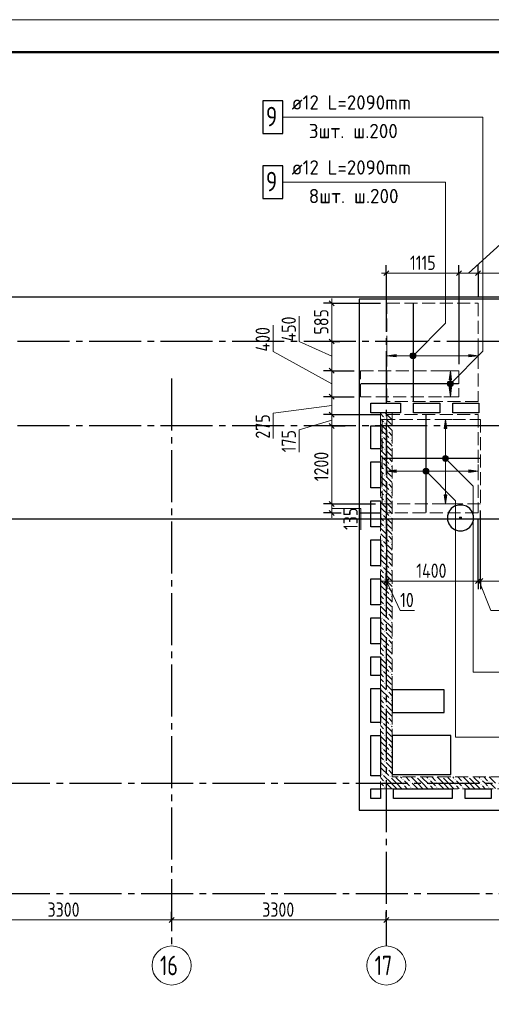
# Model space of a CAD drawing. Header units: millimetres. Extents: x 0 to 43617, y 0 to 29700.
# Tile 8 of 12: x 21594 to 28843, y 14553 to 29700. Entities that reach past the tile are written whole.
import ezdxf

# ---------------------------------------------------------------- set-up
doc = ezdxf.new("R2010")
doc.units = ezdxf.units.MM
doc.linetypes.add('______2', pattern=[270, 200, -70])
doc.linetypes.add('______5', pattern=[1100, 800, -100, 100, -100])
for name, color, linetype, lineweight in [('Standard', 7, 'Continuous', 25), ('ДОП Верх по Х', 7, 'Continuous', 25), ('ЖБ Перекрытие верхний уровень', 7, 'Continuous', 35), ('ЖБ Стена верхний уровень', 7, 'Continuous', 35), ('Оси', 40, '______5', 18), ('Позиционная метка номер позиции', 7, 'Continuous', 13), ('Примечания', 7, 'Continuous', 25)]:
    doc.layers.add(name, color=color, linetype=linetype, lineweight=lineweight)
doc.styles.add('GOST 2.304-81', font='txt')
doc.styles.add('ISOCPEUR', font='txt')

msp = doc.modelspace()

# ---------------------------------------------------------------- hatches: boundary and pattern name
at = {"layer": 'ДОП Верх по Х', "linetype": 'Continuous', "lineweight": 13, "transparency": 33554687}
for points in [[(27380, 24511), (27240, 24531), (27380, 24551)], [(28234, 24040), (28214, 23900), (28194, 24040)], [(27380, 22735), (27240, 22755), (27380, 22775)], [(28159, 22390), (28139, 22250), (28119, 22390)]]:
    msp.add_hatch(color=7, dxfattribs=at).paths.add_polyline_path(points, flags=16)
for points in [[(27608, 24512), (27608, 24550), (27602, 24531)], [(27608, 24550), (27621, 24499), (27621, 24563)], [(27608, 24550), (27608, 24512), (27621, 24499)], [(27621, 24563), (27640, 24493), (27640, 24568)], [(27621, 24563), (27621, 24499), (27640, 24493)], [(27640, 24568), (27640, 24493), (27659, 24499)], [(27640, 24568), (27659, 24499), (27659, 24563)], [(27659, 24563), (27659, 24499), (27672, 24512)], [(27659, 24563), (27672, 24512), (27672, 24550)], [(27672, 24550), (27672, 24512), (27677, 24531)], [(28500, 24511), (28640, 24531), (28500, 24551)], [(28234, 24160), (28214, 24300), (28194, 24160)], [(28159, 23410), (28139, 23550), (28119, 23410)], [(28102, 22950), (28177, 22950), (28171, 22969)], [(28102, 22950), (28171, 22969), (28107, 22969)], [(28107, 22931), (28177, 22950), (28102, 22950)], [(28107, 22969), (28171, 22969), (28158, 22982)], [(28107, 22969), (28158, 22982), (28120, 22982)], [(28107, 22931), (28171, 22931), (28177, 22950)], [(28120, 22918), (28171, 22931), (28107, 22931)], [(28120, 22982), (28158, 22982), (28139, 22987)], [(28120, 22918), (28158, 22918), (28171, 22931)], [(28158, 22918), (28120, 22918), (28139, 22912)], [(27808, 22736), (27808, 22774), (27802, 22755)], [(27808, 22774), (27821, 22723), (27821, 22787)], [(27808, 22774), (27808, 22736), (27821, 22723)], [(27821, 22787), (27840, 22717), (27840, 22792)], [(27821, 22787), (27821, 22723), (27840, 22717)], [(27840, 22792), (27840, 22717), (27859, 22723)], [(27840, 22792), (27859, 22723), (27859, 22787)], [(27859, 22787), (27859, 22723), (27872, 22736)], [(27859, 22787), (27872, 22736), (27872, 22774)], [(27872, 22774), (27872, 22736), (27877, 22755)], [(28500, 22735), (28640, 22755), (28500, 22775)]]:
    msp.add_hatch(color=7, dxfattribs=at).paths.add_polyline_path(points)
at = {"layer": 'ЖБ Стена верхний уровень', "linetype": 'Continuous', "lineweight": 18, "transparency": 33554687}
for points in [[(27290, 23650), (27287, 23647), (27284, 23650)], [(27200, 23573), (27207, 23580), (27213, 23573), (27207, 23567)], [(27200, 23493), (27207, 23500), (27213, 23493), (27207, 23487)], [(27240, 23373), (27247, 23380), (27253, 23373), (27247, 23367)], [(27160, 23293), (27167, 23300), (27173, 23293), (27167, 23287)], [(27200, 23173), (27207, 23180), (27213, 23173), (27207, 23167)], [(27280, 23253), (27287, 23260), (27293, 23253), (27287, 23247)], [(27200, 23093), (27207, 23100), (27213, 23093), (27207, 23087)], [(27160, 22893), (27167, 22900), (27173, 22893), (27167, 22887)], [(27240, 22973), (27247, 22980), (27253, 22973), (27247, 22967)], [(27200, 22773), (27207, 22780), (27213, 22773), (27207, 22767)], [(27280, 22853), (27287, 22860), (27293, 22853), (27287, 22847)], [(27200, 22693), (27207, 22700), (27213, 22693), (27207, 22687)], [(27240, 22573), (27247, 22580), (27253, 22573), (27247, 22567)], [(27160, 22493), (27167, 22500), (27173, 22493), (27167, 22487)], [(27280, 22453), (27287, 22460), (27293, 22453), (27287, 22447)], [(27200, 22373), (27207, 22380), (27213, 22373), (27207, 22367)], [(27200, 22293), (27207, 22300), (27213, 22293), (27207, 22287)], [(27240, 22173), (27247, 22180), (27253, 22173), (27247, 22167)], [(27160, 22093), (27167, 22100), (27173, 22093), (27167, 22087)], [(27200, 21973), (27207, 21980), (27213, 21973), (27207, 21967)], [(27280, 22053), (27287, 22060), (27293, 22053), (27287, 22047)], [(27200, 21893), (27207, 21900), (27213, 21893), (27207, 21887)], [(27160, 21693), (27167, 21700), (27173, 21693), (27167, 21687)], [(27240, 21773), (27247, 21780), (27253, 21773), (27247, 21767)], [(27200, 21573), (27207, 21580), (27213, 21573), (27207, 21567)], [(27280, 21653), (27287, 21660), (27293, 21653), (27287, 21647)], [(27200, 21493), (27207, 21500), (27213, 21493), (27207, 21487)], [(27240, 21373), (27247, 21380), (27253, 21373), (27247, 21367)], [(27160, 21293), (27167, 21300), (27173, 21293), (27167, 21287)], [(27280, 21253), (27287, 21260), (27293, 21253), (27287, 21247)], [(27200, 21173), (27207, 21180), (27213, 21173), (27207, 21167)], [(27200, 21093), (27207, 21100), (27213, 21093), (27207, 21087)], [(27240, 20973), (27247, 20980), (27253, 20973), (27247, 20967)], [(27160, 20893), (27167, 20900), (27173, 20893), (27167, 20887)], [(27200, 20773), (27207, 20780), (27213, 20773), (27207, 20767)], [(27280, 20853), (27287, 20860), (27293, 20853), (27287, 20847)], [(27200, 20693), (27207, 20700), (27213, 20693), (27207, 20687)], [(27160, 20493), (27167, 20500), (27173, 20493), (27167, 20487)], [(27240, 20573), (27247, 20580), (27253, 20573), (27247, 20567)], [(27280, 20453), (27287, 20460), (27293, 20453), (27287, 20447)], [(27200, 20373), (27207, 20380), (27213, 20373), (27207, 20367)], [(27200, 20293), (27207, 20300), (27213, 20293), (27207, 20287)], [(27240, 20173), (27247, 20180), (27253, 20173), (27247, 20167)], [(27160, 20093), (27167, 20100), (27173, 20093), (27167, 20087)], [(27280, 20053), (27287, 20060), (27293, 20053), (27287, 20047)], [(27200, 19973), (27207, 19980), (27213, 19973), (27207, 19967)], [(27200, 19893), (27207, 19900), (27213, 19893), (27207, 19887)], [(27160, 19693), (27167, 19700), (27173, 19693), (27167, 19687)], [(27240, 19773), (27247, 19780), (27253, 19773), (27247, 19767)], [(27200, 19573), (27207, 19580), (27213, 19573), (27207, 19567)], [(27280, 19653), (27287, 19660), (27293, 19653), (27287, 19647)], [(27200, 19493), (27207, 19500), (27213, 19493), (27207, 19487)], [(27160, 19293), (27167, 19300), (27173, 19293), (27167, 19287)], [(27240, 19373), (27247, 19380), (27253, 19373), (27247, 19367)], [(27280, 19253), (27287, 19260), (27293, 19253), (27287, 19247)], [(27200, 19173), (27207, 19180), (27213, 19173), (27207, 19167)], [(27200, 19093), (27207, 19100), (27213, 19093), (27207, 19087)], [(27240, 18973), (27247, 18980), (27253, 18973), (27247, 18967)], [(27160, 18893), (27167, 18900), (27173, 18893), (27167, 18887)], [(27280, 18853), (27287, 18860), (27293, 18853), (27287, 18847)], [(27200, 18773), (27207, 18780), (27213, 18773), (27207, 18767)], [(27200, 18693), (27207, 18700), (27213, 18693), (27207, 18687)], [(27160, 18493), (27167, 18500), (27173, 18493), (27167, 18487)], [(27240, 18573), (27247, 18580), (27253, 18573), (27247, 18567)], [(27200, 18373), (27207, 18380), (27213, 18373), (27207, 18367)], [(27280, 18453), (27287, 18460), (27293, 18453), (27287, 18447)], [(27200, 18293), (27207, 18300), (27213, 18293), (27207, 18287)], [(27240, 18173), (27247, 18180), (27253, 18173), (27247, 18167)], [(27160, 18093), (27167, 18100), (27173, 18093), (27167, 18087)], [(27280, 18053), (27287, 18060), (27293, 18053), (27287, 18047)], [(27690, 18050), (27687, 18047), (27684, 18050)], [(28090, 18050), (28087, 18047), (28084, 18050)], [(28490, 18050), (28487, 18047), (28484, 18050)], [(27200, 17973), (27207, 17980), (27213, 17973), (27207, 17967)], [(27200, 17893), (27207, 17900), (27213, 17893), (27207, 17887)], [(27480, 18013), (27487, 18020), (27493, 18013), (27487, 18007)], [(27480, 17933), (27487, 17940), (27493, 17933), (27487, 17927)], [(27600, 17973), (27607, 17980), (27613, 17973), (27607, 17967)], [(27600, 17893), (27607, 17900), (27613, 17893), (27607, 17887)], [(27880, 18013), (27887, 18020), (27893, 18013), (27887, 18007)], [(27880, 17933), (27887, 17940), (27893, 17933), (27887, 17927)], [(28000, 17973), (28007, 17980), (28013, 17973), (28007, 17967)], [(28000, 17893), (28007, 17900), (28013, 17893), (28007, 17887)], [(28280, 18013), (28287, 18020), (28293, 18013), (28287, 18007)], [(28280, 17933), (28287, 17940), (28293, 17933), (28287, 17927)], [(28400, 17973), (28407, 17980), (28413, 17973), (28407, 17967)], [(28400, 17893), (28407, 17900), (28413, 17893), (28407, 17887)], [(28680, 18013), (28687, 18020), (28693, 18013), (28687, 18007)], [(28680, 17933), (28687, 17940), (28693, 17933), (28687, 17927)], [(28800, 17973), (28807, 17980), (28813, 17973), (28807, 17967)], [(28800, 17893), (28807, 17900), (28813, 17893), (28807, 17887)]]:
    msp.add_hatch(color=7, dxfattribs=at).paths.add_polyline_path(points, flags=16)
at = {"layer": 'Позиционная метка номер позиции', "linetype": 'Continuous', "lineweight": 13, "transparency": 33554687}
for points in [[(27597, 24542), (27672, 24499), (27608, 24563)], [(27597, 24520), (27651, 24488), (27597, 24542)], [(27597, 24542), (27651, 24488), (27672, 24499)], [(27608, 24563), (27683, 24520), (27629, 24574)], [(27608, 24563), (27672, 24499), (27683, 24520)], [(27629, 24574), (27683, 24520), (27683, 24542)], [(27629, 24574), (27683, 24542), (27651, 24574)], [(27651, 24574), (27683, 24542), (27672, 24563)], [(27629, 24488), (27597, 24520), (27608, 24499)], [(27597, 24520), (27629, 24488), (27651, 24488)], [(28171, 24111), (28246, 24068), (28182, 24132)], [(28171, 24089), (28226, 24057), (28171, 24111)], [(28171, 24111), (28226, 24057), (28246, 24068)], [(28203, 24057), (28171, 24089), (28182, 24068)], [(28171, 24089), (28203, 24057), (28226, 24057)], [(28182, 24132), (28258, 24089), (28203, 24143)], [(28182, 24132), (28246, 24068), (28258, 24089)], [(28203, 24143), (28258, 24089), (28258, 24111)], [(28203, 24143), (28258, 24111), (28226, 24143)], [(28226, 24143), (28258, 24111), (28246, 24132)], [(28096, 22961), (28128, 22993), (28107, 22982)], [(28128, 22993), (28096, 22961), (28096, 22939)], [(28128, 22993), (28096, 22939), (28151, 22993)], [(28151, 22993), (28096, 22939), (28107, 22918)], [(28151, 22993), (28107, 22918), (28171, 22982)], [(28171, 22982), (28107, 22918), (28128, 22907)], [(28171, 22982), (28128, 22907), (28182, 22961)], [(28182, 22961), (28128, 22907), (28151, 22907)], [(28182, 22961), (28151, 22907), (28182, 22939)], [(28182, 22939), (28151, 22907), (28171, 22918)], [(27797, 22766), (27829, 22798), (27808, 22787)], [(27829, 22798), (27797, 22766), (27797, 22744)], [(27829, 22798), (27797, 22744), (27851, 22798)], [(27851, 22798), (27797, 22744), (27808, 22723)], [(27851, 22798), (27808, 22723), (27872, 22787)], [(27872, 22787), (27808, 22723), (27829, 22712)], [(27872, 22787), (27829, 22712), (27883, 22766)], [(27883, 22766), (27829, 22712), (27851, 22712)], [(27883, 22766), (27851, 22712), (27883, 22744)], [(27883, 22744), (27851, 22712), (27872, 22723)]]:
    msp.add_hatch(color=7, dxfattribs=at).paths.add_polyline_path(points)

# ---------------------------------------------------------------- linework, layer by layer
at = {"layer": 'Standard', "color": 7, "linetype": 'Continuous', "lineweight": 13, "transparency": 33554687}
for p, q in [((28493, 25800), (29043, 26300)), ((27230, 25800), (27155, 25800)), ((28347, 25800), (27230, 25800)), ((28640, 25800), (28347, 25800)), ((31044, 25800), (28640, 25800)), ((26390, 25337), (26390, 25412)), ((25490, 24595), (25490, 25002)), ((25890, 24750), (25890, 25141)), ((26390, 24525), (25890, 24750)), ((26390, 24100), (25490, 24595)), ((26390, 24300), (26390, 23900)), ((26390, 23900), (26390, 23625)), ((26390, 23763), (25490, 23646)), ((25490, 23646), (25490, 23255)), ((26390, 23538), (25890, 23389)), ((26390, 23625), (26390, 23450)), ((25890, 23389), (25890, 23045)), ((26390, 23450), (26390, 22250)), ((26390, 22250), (26390, 22113)), ((26390, 22182), (26840, 22178)), ((26840, 22178), (26840, 21850)), ((26390, 22113), (26390, 22038)), ((27230, 21063), (27155, 21063)), ((27240, 21063), (27230, 21063)), ((27235, 21063), (27442, 20613)), ((28640, 21063), (27240, 21063)), ((28677, 21063), (28640, 21063)), ((28658, 21063), (28838, 20613)), ((31044, 21063), (28677, 21063)), ((27442, 20613), (27661, 20613)), ((28838, 20613), (29073, 20613)), ((20630, 15850), (23930, 15850)), ((23930, 15850), (27230, 15850)), ((27230, 15850), (31150, 15850))]:
    msp.add_line(p, q, dxfattribs=at)
at = {"layer": 'Standard', "color": 251, "linetype": 'Continuous', "lineweight": -3, "true_color": 0x656565, "transparency": 33554687}
for p, q in [((27230, 25800), (27230, 25925)), ((28347, 25800), (28347, 25925)), ((28640, 25800), (28640, 25925)), ((27230, 25800), (27230, 25675)), ((27230, 25800), (27230, 25800)), ((28347, 25800), (28347, 25675)), ((28347, 25800), (28347, 24400)), ((28640, 25800), (28640, 25675)), ((28640, 25800), (28640, 25437)), ((26390, 25337), (26265, 25337)), ((26390, 25337), (26515, 25337)), ((26390, 25337), (27140, 25337)), ((26390, 24750), (26265, 24750)), ((26390, 24750), (26515, 24750)), ((26390, 24750), (26390, 24750)), ((26390, 24300), (26265, 24300)), ((26390, 24300), (26515, 24300)), ((26390, 23900), (26265, 23900)), ((26390, 23900), (26515, 23900)), ((26390, 23625), (26265, 23625)), ((26390, 23625), (26515, 23625)), ((26390, 23450), (26265, 23450)), ((26390, 23450), (26515, 23450)), ((26390, 22250), (26265, 22250)), ((26390, 22250), (26515, 22250)), ((26390, 22113), (26265, 22113)), ((26390, 22113), (26515, 22113)), ((26390, 22113), (26538, 22113)), ((26823, 22113), (27140, 22113)), ((27240, 21063), (27240, 22013)), ((27230, 21063), (27230, 21188)), ((27230, 21063), (27230, 20938)), ((27230, 21063), (27230, 21063)), ((27240, 21063), (27240, 21188)), ((27240, 21063), (27240, 20938)), ((28640, 21063), (28640, 21188)), ((28640, 21063), (28640, 20938)), ((28677, 21063), (28677, 21188)), ((28677, 21063), (28677, 20938)), ((23930, 15850), (23930, 15975)), ((27230, 15850), (27230, 15975)), ((23930, 15850), (23930, 15725)), ((23930, 15850), (23930, 15850)), ((27230, 15850), (27230, 15725)), ((27230, 15850), (27230, 15850))]:
    msp.add_line(p, q, dxfattribs=at)
at = {"layer": 'Standard', "color": 7, "linetype": 'Continuous', "lineweight": 25, "transparency": 33554687}
for p, q in [((27267, 25838), (27192, 25763)), ((28384, 25838), (28309, 25763)), ((28677, 25838), (28602, 25763)), ((26352, 25374), (26428, 25299)), ((26352, 24787), (26428, 24712)), ((26352, 24338), (26428, 24263)), ((26352, 23938), (26428, 23863)), ((26352, 23663), (26428, 23587)), ((26352, 23487), (26428, 23412)), ((26352, 22287), (26428, 22212)), ((26352, 22150), (26428, 22075)), ((27267, 21101), (27192, 21026)), ((27277, 21101), (27202, 21026)), ((28677, 21101), (28602, 21026)), ((28714, 21101), (28640, 21026)), ((23892, 15812), (23967, 15887)), ((27192, 15812), (27267, 15887))]:
    msp.add_line(p, q, dxfattribs=at)
at = {"layer": 'Standard', "color": 7, "linetype": 'Continuous', "lineweight": 13, "transparency": 33554687}
msp.add_lwpolyline([(0, 0), (42000, 0), (42000, 29700), (0, 29700), (0, 0)], close=True, dxfattribs=at)
at = {"layer": 'Standard', "color": 7, "linetype": 'Continuous', "lineweight": 50, "transparency": 33554687}
msp.add_lwpolyline([(2000, 29200), (41500, 29200), (41500, 500), (2000, 500), (2000, 29200)], close=True, dxfattribs=at)
at = {"layer": 'Standard', "color": 254, "linetype": 'Continuous', "lineweight": 25, "true_color": 0xc4c4ff, "transparency": 33554687}
msp.add_lwpolyline([(5701, 22019), (34760, 22019), (34760, 25431), (5701, 25431), (5701, 22019)], dxfattribs=at)
at = {"layer": 'Standard', "color": 7, "linetype": 'Continuous', "lineweight": 13, "transparency": 33554687}
for points in [[(26390, 25337), (26390, 24758), (26390, 24758), (26390, 24750)], [(26390, 24750), (26390, 24485), (26390, 24485), (26390, 24300)]]:
    msp.add_lwpolyline(points, dxfattribs=at)
at = {"layer": 'Standard', "color": 251, "linetype": 'Continuous', "lineweight": -3, "true_color": 0x656565, "transparency": 33554687}
for points in [[(26390, 24300), (26451, 24300), (26451, 24300), (26735, 24300)], [(26390, 23900), (26511, 23900), (26511, 23900), (26735, 23900)], [(26390, 23625), (26552, 23625), (26552, 23625), (27140, 23625)], [(26390, 23450), (26579, 23450), (26579, 23450), (26596, 23450)], [(26390, 22250), (26758, 22250), (26758, 22250), (27065, 22250)], [(28677, 21063), (28677, 21080), (28677, 21080), (28677, 22150)], [(28640, 21063), (28640, 21080), (28640, 21080), (28640, 22013)]]:
    msp.add_lwpolyline(points, dxfattribs=at)
at = {"layer": 'ДОП Верх по Х', "color": 7, "linetype": 'Continuous', "lineweight": 13, "transparency": 33554687}
for p, q in [((25842, 28200), (27840, 28200)), ((25842, 27200), (27840, 27200))]:
    msp.add_line(p, q, dxfattribs=at)
at = {"layer": 'ДОП Верх по Х', "color": 7, "linetype": 'Continuous', "lineweight": 25, "transparency": 33554687}
for p, q in [((27640, 25331), (27640, 23831)), ((28341, 24100), (26841, 24100)), ((27840, 22119), (27840, 23619)), ((28671, 22950), (27171, 22950))]:
    msp.add_line(p, q, dxfattribs=at)
at = {"layer": 'ДОП Верх по Х', "color": 251, "linetype": 'Continuous', "lineweight": 13, "true_color": 0x494949, "transparency": 33554687}
for p, q in [((27240, 24531), (27240, 24631)), ((27240, 24531), (27380, 24551)), ((27380, 24551), (27380, 24511)), ((27640, 24568), (27640, 24568)), ((28640, 24531), (28500, 24551)), ((28500, 24551), (28500, 24511)), ((28640, 24531), (28640, 24631)), ((27380, 24511), (27240, 24531)), ((27240, 24531), (27240, 24431)), ((27240, 24531), (27240, 24531)), ((27380, 24531), (27610, 24531)), ((27640, 24493), (27640, 24493)), ((27670, 24531), (28500, 24531)), ((28500, 24511), (28640, 24531)), ((28640, 24531), (28640, 24431)), ((28640, 24531), (28640, 24531)), ((28214, 24300), (28114, 24300)), ((28214, 24300), (28194, 24160)), ((28234, 24160), (28214, 24300)), ((28214, 24300), (28314, 24300)), ((28214, 24300), (28214, 24300)), ((28177, 24100), (28177, 24100)), ((28194, 24160), (28234, 24160)), ((28214, 24130), (28214, 24160)), ((28252, 24100), (28252, 24100)), ((28214, 23900), (28194, 24040)), ((28194, 24040), (28234, 24040)), ((28214, 24040), (28214, 24070)), ((28234, 24040), (28214, 23900)), ((28214, 23900), (28114, 23900)), ((28214, 23900), (28314, 23900)), ((28214, 23900), (28214, 23900)), ((28139, 23550), (28039, 23550)), ((28139, 23550), (28119, 23410)), ((28159, 23410), (28139, 23550)), ((28139, 23550), (28239, 23550)), ((28139, 23550), (28139, 23550)), ((28119, 23410), (28159, 23410)), ((28139, 22980), (28139, 23410)), ((28102, 22950), (28102, 22950)), ((28139, 22390), (28139, 22920)), ((28177, 22950), (28177, 22950)), ((27240, 22755), (27240, 22855)), ((27240, 22755), (27380, 22775)), ((27380, 22735), (27240, 22755)), ((27240, 22755), (27240, 22655)), ((27240, 22755), (27240, 22755)), ((27380, 22775), (27380, 22735)), ((27380, 22755), (27810, 22755)), ((27840, 22792), (27840, 22792)), ((27870, 22755), (28500, 22755)), ((28640, 22755), (28500, 22775)), ((28500, 22775), (28500, 22735)), ((28500, 22735), (28640, 22755)), ((28640, 22755), (28640, 22855)), ((28640, 22755), (28640, 22655)), ((28640, 22755), (28640, 22755)), ((27840, 22717), (27840, 22717)), ((28139, 22250), (28119, 22390)), ((28119, 22390), (28159, 22390)), ((28159, 22390), (28139, 22250)), ((28139, 22250), (28039, 22250)), ((28139, 22250), (28239, 22250)), ((28139, 22250), (28139, 22250))]:
    msp.add_line(p, q, dxfattribs=at)
at = {"layer": 'ДОП Верх по Х', "color": 7, "linetype": 'Continuous', "lineweight": 25, "transparency": 33554687}
for points in [[(25330, 27950), (25640, 27950), (25640, 28450), (25330, 28450), (25330, 27950)], [(25330, 26950), (25640, 26950), (25640, 27450), (25330, 27450), (25330, 26950)]]:
    msp.add_lwpolyline(points, dxfattribs=at)
at = {"layer": 'ДОП Верх по Х', "color": 251, "linetype": 'Continuous', "lineweight": 13, "true_color": 0x494949, "transparency": 33554687}
for centre in [(27640, 24531), (28139, 22950), (27840, 22755)]:
    msp.add_circle(centre, 37.5, dxfattribs=at)
at = {"layer": 'ЖБ Перекрытие верхний уровень', "color": 7, "linetype": 'Continuous', "lineweight": 25, "transparency": 33554687}
for p, q in [((35490, 25400), (26810, 25400)), ((26810, 25400), (26810, 23800)), ((26810, 23800), (26810, 17540)), ((26990, 23650), (26990, 23800)), ((26990, 23800), (27450, 23800)), ((27450, 23800), (27450, 23650)), ((27650, 23650), (27650, 23800)), ((27650, 23800), (28050, 23800)), ((28050, 23800), (28050, 23650)), ((28250, 23650), (28250, 23800)), ((28250, 23800), (28650, 23800)), ((28650, 23800), (28650, 23650)), ((27450, 23650), (26990, 23650)), ((28050, 23650), (27650, 23650)), ((28650, 23650), (28250, 23650)), ((26990, 23100), (26990, 23450)), ((26990, 23450), (27140, 23450)), ((27140, 23450), (27140, 23100)), ((27140, 23100), (26990, 23100)), ((26990, 22500), (26990, 22900)), ((26990, 22900), (27140, 22900)), ((27140, 22900), (27140, 22500)), ((27140, 22500), (26990, 22500)), ((26990, 21900), (26990, 22300)), ((26990, 22300), (27140, 22300)), ((27140, 22300), (27140, 21900)), ((28190, 22127), (28171, 22067)), ((28227, 22178), (28190, 22127)), ((28278, 22215), (28227, 22178)), ((28338, 22234), (28278, 22215)), ((28402, 22234), (28338, 22234)), ((28462, 22215), (28402, 22234)), ((28513, 22178), (28462, 22215)), ((28550, 22127), (28513, 22178)), ((28569, 22067), (28550, 22127)), ((28171, 22067), (28171, 22003)), ((28171, 22003), (28190, 21943)), ((28550, 21943), (28569, 22003)), ((28569, 22003), (28569, 22067)), ((27140, 21900), (26990, 21900)), ((28190, 21943), (28227, 21892)), ((28227, 21892), (28278, 21855)), ((28278, 21855), (28338, 21836)), ((28338, 21836), (28402, 21836)), ((28402, 21836), (28462, 21855)), ((28462, 21855), (28513, 21892)), ((28513, 21892), (28550, 21943)), ((26990, 21300), (26990, 21700)), ((26990, 21700), (27140, 21700)), ((27140, 21700), (27140, 21300)), ((27140, 21300), (26990, 21300)), ((26990, 20700), (26990, 21100)), ((26990, 21100), (27140, 21100)), ((27140, 21100), (27140, 20700)), ((27140, 20700), (26990, 20700)), ((26990, 20100), (26990, 20500)), ((26990, 20500), (27140, 20500)), ((27140, 20500), (27140, 20100)), ((27140, 20100), (26990, 20100)), ((26990, 19610), (26990, 19900)), ((26990, 19900), (27140, 19900)), ((27140, 19900), (27140, 19610)), ((27140, 19610), (26990, 19610)), ((26990, 18890), (26990, 19410)), ((26990, 19410), (27140, 19410)), ((27140, 19410), (27140, 18890)), ((28120, 19390), (27320, 19390)), ((27320, 19390), (27320, 19040)), ((28120, 19040), (28120, 19390)), ((27320, 19040), (28120, 19040)), ((27140, 18890), (26990, 18890)), ((26990, 18070), (26990, 18690)), ((26990, 18690), (27140, 18690)), ((27140, 18690), (27140, 18070)), ((28220, 18690), (27320, 18690)), ((27320, 18690), (27320, 18090)), ((28220, 18090), (28220, 18690)), ((27140, 18070), (26990, 18070)), ((27320, 18090), (28220, 18090)), ((26990, 17870), (27140, 17870)), ((26990, 17720), (26990, 17870)), ((27140, 17870), (27140, 17720)), ((27340, 17870), (28240, 17870)), ((27340, 17720), (27340, 17870)), ((28240, 17870), (28240, 17720)), ((28440, 17720), (28440, 17870)), ((28440, 17870), (28840, 17870)), ((28840, 17870), (28840, 17720)), ((27140, 17720), (26990, 17720)), ((28240, 17720), (27340, 17720)), ((28840, 17720), (28440, 17720)), ((26810, 17540), (35490, 17540))]:
    msp.add_line(p, q, dxfattribs=at)
at = {"layer": 'ЖБ Перекрытие верхний уровень', "color": 7, "linetype": 'Continuous', "lineweight": 13, "transparency": 33554687}
for points in [[(28357, 22048), (28383, 22048), (28383, 22022), (28357, 22022), (28357, 22048)], [(28382, 22023), (28358, 22023), (28358, 22047), (28382, 22047), (28382, 22023)], [(28360, 22045), (28380, 22045), (28380, 22045), (28360, 22045), (28360, 22045), (28360, 22025), (28380, 22025), (28380, 22045), (28360, 22045)], [(28362, 22043), (28378, 22043), (28378, 22043), (28362, 22043), (28362, 22043), (28362, 22027), (28378, 22027), (28378, 22043), (28362, 22043)], [(28363, 22042), (28377, 22042), (28377, 22042), (28363, 22042), (28363, 22042), (28363, 22028), (28377, 22028), (28377, 22042), (28363, 22042)], [(28365, 22040), (28375, 22040), (28375, 22030), (28365, 22030), (28365, 22040)], [(28373, 22032), (28367, 22032), (28367, 22038), (28373, 22038), (28373, 22032)], [(28368, 22037), (28372, 22037), (28372, 22033), (28368, 22033), (28368, 22037)]]:
    msp.add_lwpolyline(points, dxfattribs=at)
at = {"layer": 'ЖБ Стена верхний уровень', "color": 251, "linetype": '______2', "lineweight": 13, "true_color": 0x656565, "transparency": 33554687}
for p, q in [((27140, 23650), (27140, 17870)), ((27320, 23650), (27140, 23650)), ((27320, 18050), (27320, 23650)), ((32270, 18050), (27320, 18050)), ((27140, 17870), (27320, 17870)), ((27320, 17870), (32270, 17870))]:
    msp.add_line(p, q, dxfattribs=at)
at = {"layer": 'ЖБ Стена верхний уровень', "color": 9, "linetype": 'Continuous', "lineweight": 18, "true_color": 0xc7c7c7, "transparency": 33554687}
for p, q in [((27140, 23640), (27187, 23593)), ((27307, 23553), (27210, 23650)), ((27307, 23633), (27320, 23620)), ((27147, 23553), (27140, 23560)), ((27140, 23480), (27227, 23393)), ((27187, 23513), (27147, 23553)), ((27227, 23553), (27307, 23473)), ((27307, 23553), (27320, 23540)), ((27147, 23393), (27267, 23273)), ((27227, 23473), (27320, 23380)), ((27320, 23300), (27267, 23353)), ((27140, 23320), (27147, 23313)), ((27140, 23240), (27187, 23193)), ((27307, 23153), (27187, 23273)), ((27307, 23233), (27320, 23220)), ((27147, 23153), (27140, 23160)), ((27140, 23080), (27227, 22993)), ((27187, 23113), (27147, 23153)), ((27227, 23153), (27307, 23073)), ((27227, 23073), (27320, 22980)), ((27307, 23153), (27320, 23140)), ((27140, 22920), (27147, 22913)), ((27147, 22993), (27267, 22873)), ((27307, 22753), (27187, 22873)), ((27320, 22900), (27267, 22953)), ((27140, 22840), (27187, 22793)), ((27147, 22753), (27140, 22760)), ((27187, 22713), (27147, 22753)), ((27227, 22753), (27307, 22673)), ((27307, 22833), (27320, 22820)), ((27307, 22753), (27320, 22740)), ((27140, 22680), (27227, 22593)), ((27147, 22593), (27267, 22473)), ((27227, 22673), (27320, 22580)), ((27140, 22520), (27147, 22513)), ((27140, 22440), (27187, 22393)), ((27307, 22353), (27187, 22473)), ((27320, 22500), (27267, 22553)), ((27307, 22433), (27320, 22420)), ((27147, 22353), (27140, 22360)), ((27140, 22280), (27227, 22193)), ((27187, 22313), (27147, 22353)), ((27227, 22353), (27307, 22273)), ((27227, 22273), (27320, 22180)), ((27307, 22353), (27320, 22340)), ((27140, 22120), (27147, 22113)), ((27147, 22193), (27267, 22073)), ((27320, 22100), (27267, 22153)), ((27140, 22040), (27187, 21993)), ((27307, 21953), (27187, 22073)), ((27307, 22033), (27320, 22020)), ((27147, 21953), (27140, 21960)), ((27140, 21880), (27227, 21793)), ((27187, 21913), (27147, 21953)), ((27227, 21953), (27307, 21873)), ((27227, 21873), (27320, 21780)), ((27307, 21953), (27320, 21940)), ((27140, 21720), (27147, 21713)), ((27147, 21793), (27267, 21673)), ((27307, 21553), (27187, 21673)), ((27320, 21700), (27267, 21753)), ((27140, 21640), (27187, 21593)), ((27147, 21553), (27140, 21560)), ((27187, 21513), (27147, 21553)), ((27227, 21553), (27307, 21473)), ((27307, 21633), (27320, 21620)), ((27307, 21553), (27320, 21540)), ((27140, 21480), (27227, 21393)), ((27147, 21393), (27267, 21273)), ((27227, 21473), (27320, 21380)), ((27140, 21320), (27147, 21313)), ((27140, 21240), (27187, 21193)), ((27307, 21153), (27187, 21273)), ((27320, 21300), (27267, 21353)), ((27307, 21233), (27320, 21220)), ((27147, 21153), (27140, 21160)), ((27140, 21080), (27227, 20993)), ((27187, 21113), (27147, 21153)), ((27227, 21153), (27307, 21073)), ((27227, 21073), (27320, 20980)), ((27307, 21153), (27320, 21140)), ((27140, 20920), (27147, 20913)), ((27147, 20993), (27267, 20873)), ((27320, 20900), (27267, 20953)), ((27140, 20840), (27187, 20793)), ((27147, 20753), (27140, 20760)), ((27187, 20713), (27147, 20753)), ((27307, 20753), (27187, 20873)), ((27227, 20753), (27307, 20673)), ((27307, 20833), (27320, 20820)), ((27307, 20753), (27320, 20740)), ((27140, 20680), (27227, 20593)), ((27227, 20673), (27320, 20580)), ((27140, 20520), (27147, 20513)), ((27147, 20593), (27267, 20473)), ((27307, 20353), (27187, 20473)), ((27320, 20500), (27267, 20553)), ((27140, 20440), (27187, 20393)), ((27147, 20353), (27140, 20360)), ((27187, 20313), (27147, 20353)), ((27227, 20353), (27307, 20273)), ((27307, 20433), (27320, 20420)), ((27307, 20353), (27320, 20340)), ((27140, 20280), (27227, 20193)), ((27147, 20193), (27267, 20073)), ((27227, 20273), (27320, 20180)), ((27320, 20100), (27267, 20153)), ((27140, 20120), (27147, 20113)), ((27140, 20040), (27187, 19993)), ((27307, 19953), (27187, 20073)), ((27307, 20033), (27320, 20020)), ((27147, 19953), (27140, 19960)), ((27140, 19880), (27227, 19793)), ((27187, 19913), (27147, 19953)), ((27227, 19953), (27307, 19873)), ((27227, 19873), (27320, 19780)), ((27307, 19953), (27320, 19940)), ((27140, 19720), (27147, 19713)), ((27147, 19793), (27267, 19673)), ((27320, 19700), (27267, 19753)), ((27140, 19640), (27187, 19593)), ((27147, 19553), (27140, 19560)), ((27187, 19513), (27147, 19553)), ((27307, 19553), (27187, 19673)), ((27227, 19553), (27307, 19473)), ((27307, 19633), (27320, 19620)), ((27307, 19553), (27320, 19540)), ((27140, 19480), (27227, 19393)), ((27147, 19393), (27267, 19273)), ((27227, 19473), (27320, 19380)), ((27140, 19320), (27147, 19313)), ((27140, 19240), (27187, 19193)), ((27307, 19153), (27187, 19273)), ((27320, 19300), (27267, 19353)), ((27147, 19153), (27140, 19160)), ((27187, 19113), (27147, 19153)), ((27227, 19153), (27307, 19073)), ((27307, 19233), (27320, 19220)), ((27307, 19153), (27320, 19140)), ((27140, 19080), (27227, 18993)), ((27147, 18993), (27267, 18873)), ((27227, 19073), (27320, 18980)), ((27320, 18900), (27267, 18953)), ((27140, 18920), (27147, 18913)), ((27140, 18840), (27187, 18793)), ((27307, 18753), (27187, 18873)), ((27307, 18833), (27320, 18820)), ((27147, 18753), (27140, 18760)), ((27140, 18680), (27227, 18593)), ((27187, 18713), (27147, 18753)), ((27227, 18753), (27307, 18673)), ((27227, 18673), (27320, 18580)), ((27307, 18753), (27320, 18740)), ((27140, 18520), (27147, 18513)), ((27147, 18593), (27267, 18473)), ((27320, 18500), (27267, 18553)), ((27140, 18440), (27187, 18393)), ((27147, 18353), (27140, 18360)), ((27187, 18313), (27147, 18353)), ((27307, 18353), (27187, 18473)), ((27227, 18353), (27307, 18273)), ((27307, 18433), (27320, 18420)), ((27307, 18353), (27320, 18340)), ((27140, 18280), (27227, 18193)), ((27147, 18193), (27267, 18073)), ((27227, 18273), (27320, 18180)), ((27140, 18120), (27147, 18113)), ((27140, 18040), (27187, 17993)), ((27307, 17953), (27187, 18073)), ((27320, 18100), (27267, 18153)), ((27307, 18033), (27320, 18020)), ((27387, 18033), (27370, 18050)), ((27387, 18033), (27467, 17953)), ((27450, 18050), (27467, 18033)), ((27530, 18050), (27587, 17993)), ((27707, 17953), (27610, 18050)), ((27707, 18033), (27787, 17953)), ((27787, 18033), (27770, 18050)), ((27787, 18033), (27867, 17953)), ((27850, 18050), (27867, 18033)), ((27930, 18050), (27987, 17993)), ((28107, 17953), (28010, 18050)), ((28107, 18033), (28187, 17953)), ((28187, 18033), (28170, 18050)), ((28187, 18033), (28267, 17953)), ((28250, 18050), (28267, 18033)), ((28330, 18050), (28387, 17993)), ((28507, 17953), (28410, 18050)), ((28507, 18033), (28587, 17953)), ((28587, 18033), (28570, 18050)), ((28587, 18033), (28667, 17953)), ((28650, 18050), (28667, 18033)), ((28730, 18050), (28787, 17993)), ((28907, 17953), (28810, 18050)), ((27147, 17953), (27140, 17960)), ((27140, 17880), (27150, 17870)), ((27187, 17913), (27147, 17953)), ((27227, 17953), (27307, 17873)), ((27307, 17953), (27320, 17940)), ((27320, 18020), (27387, 17953)), ((27320, 17940), (27387, 17873)), ((27387, 17953), (27470, 17870)), ((27547, 17953), (27507, 17993)), ((27507, 17913), (27550, 17870)), ((27587, 17913), (27547, 17953)), ((27627, 17953), (27707, 17873)), ((27707, 17953), (27787, 17873)), ((27787, 17953), (27870, 17870)), ((27947, 17953), (27907, 17993)), ((27907, 17913), (27950, 17870)), ((27987, 17913), (27947, 17953)), ((28027, 17953), (28107, 17873)), ((28107, 17953), (28187, 17873)), ((28187, 17953), (28270, 17870)), ((28347, 17953), (28307, 17993)), ((28307, 17913), (28350, 17870)), ((28387, 17913), (28347, 17953)), ((28427, 17953), (28507, 17873)), ((28507, 17953), (28587, 17873)), ((28587, 17953), (28670, 17870)), ((28747, 17953), (28707, 17993)), ((28707, 17913), (28750, 17870)), ((28787, 17913), (28747, 17953)), ((28827, 17953), (28907, 17873)), ((27227, 17873), (27230, 17870)), ((27627, 17873), (27630, 17870)), ((28027, 17873), (28030, 17870)), ((28427, 17873), (28430, 17870)), ((28827, 17873), (28830, 17870))]:
    msp.add_line(p, q, dxfattribs=at)
at = {"layer": 'Оси', "color": 8, "linetype": '______5', "lineweight": -3, "transparency": 33554687}
for p, q in [((27230, 25700), (27230, 15450)), ((35560, 24750), (3600, 24750)), ((23930, 24180), (23930, 15450)), ((35560, 23450), (3600, 23450)), ((35560, 23450), (3600, 23450)), ((35260, 17950), (3600, 17950)), ((35260, 16250), (3600, 16250))]:
    msp.add_line(p, q, dxfattribs=at)
at = {"layer": 'Оси', "color": 7, "linetype": 'Continuous', "lineweight": 13, "transparency": 33554687}
for centre in [(23930, 15150), (27230, 15150)]:
    msp.add_circle(centre, 300, dxfattribs=at)
at = {"layer": 'Позиционная метка номер позиции', "color": 7, "linetype": 'Continuous', "lineweight": 13, "transparency": 33554687}
for p, q in [((27608, 24563), (27608, 24563)), ((27672, 24563), (27672, 24563)), ((27608, 24499), (27608, 24499)), ((27672, 24499), (27672, 24499)), ((28182, 24132), (28182, 24132)), ((28246, 24132), (28246, 24132)), ((28182, 24068), (28182, 24068)), ((28246, 24068), (28246, 24068)), ((28107, 22982), (28107, 22982)), ((28107, 22918), (28107, 22918)), ((28171, 22982), (28171, 22982)), ((28171, 22918), (28171, 22918)), ((27808, 22787), (27808, 22787)), ((27808, 22723), (27808, 22723)), ((27872, 22787), (27872, 22787)), ((27872, 22723), (27872, 22723))]:
    msp.add_line(p, q, dxfattribs=at)
for points in [[(28214, 24100), (28714, 24600), (28714, 28200), (25640, 28200)], [(27640, 24531), (28140, 25031), (28140, 27200), (25640, 27200)], [(28139, 22950), (28567, 22522), (28567, 19663), (31067, 19663)], [(27840, 22755), (28295, 22300), (28295, 18663), (31067, 18663)]]:
    msp.add_lwpolyline(points, dxfattribs=at)
for centre in [(27640, 24531), (28214, 24100), (28139, 22950), (27840, 22755)]:
    msp.add_circle(centre, 45, dxfattribs=at)
at = {"layer": 'Примечания', "color": 7, "linetype": '______2', "lineweight": 18, "transparency": 33554687}
for p, q in [((27240, 23825), (27240, 25337)), ((27240, 25337), (28640, 25337)), ((28640, 25337), (28640, 23825)), ((26835, 23900), (26835, 24300)), ((26835, 24300), (28347, 24300)), ((28347, 24300), (28347, 23900)), ((28347, 23900), (26835, 23900)), ((28640, 23825), (27240, 23825)), ((27165, 22250), (27165, 23550)), ((27165, 23550), (28677, 23550)), ((27240, 22113), (27240, 23625)), ((27240, 23625), (28640, 23625)), ((28640, 23625), (28640, 22113)), ((28677, 23550), (28677, 22250)), ((28677, 22250), (27165, 22250)), ((28640, 22113), (27240, 22113))]:
    msp.add_line(p, q, dxfattribs=at)

# ---------------------------------------------------------------- texts
at = {"layer": 'Standard', "color": 7, "linetype": 'Continuous', "lineweight": 25, "transparency": 33554687, "char_height": 220, "attachment_point": 7, "style": 'GOST 2.304-81'}
for s, insert, width in [('1115', (27593, 25850), 516.38), ('1400', (27690, 21113), 625.74), ('10', (27442, 20663), 344.42), ('3300', (22022, 15900), 641.48), ('3300', (25322, 15900), 641.48)]:
    msp.add_mtext(s, dxfattribs=dict(at, insert=insert, width=width))
at = {"layer": 'Standard', "color": 7, "linetype": 'Continuous', "lineweight": 25, "transparency": 33554687, "char_height": 220, "attachment_point": 7, "rotation": 90, "style": 'GOST 2.304-81'}
for s, insert, width in [('585', (26340, 24856), 500.83), ('450', (25840, 24750), 516.39), ('400', (25440, 24595), 531.97), ('275', (25440, 23255), 516.38), ('175', (25840, 23045), 469.51), ('1200', (26340, 22600), 625.74), ('135', (26790, 21850), 453.93)]:
    msp.add_mtext(s, dxfattribs=dict(at, insert=insert, width=width))
at = {"layer": 'ДОП Верх по Х', "color": 7, "linetype": 'Continuous', "lineweight": 13, "transparency": 33554687, "attachment_point": 7, "style": 'ISOCPEUR'}
for s, insert, char_height, width in [('\\W0.96;ø12 L=2090mm ', (25774, 28317), 220, 2150.52), ('\\W0.78;9', (25380, 28060), 300, 326.41), ('\\W0.97;3шт. ш.200 ', (26038, 27877), 220, 1712.32), ('\\W0.96;ø12 L=2090mm ', (25774, 27317), 220, 2150.52), ('\\W0.78;9', (25380, 27060), 300, 326.41), ('\\W0.97;8шт. ш.200 ', (26038, 26877), 220, 1712.32)]:
    msp.add_mtext(s, dxfattribs=dict(at, insert=insert, char_height=char_height, width=width))
at = {"layer": 'Оси', "color": 7, "linetype": 'Continuous', "lineweight": 25, "transparency": 33554687, "char_height": 300, "width": 472.27, "attachment_point": 7, "style": 'ISOCPEUR'}
for s, insert in [('\\W0.75;16', (23750, 15000)), ('\\W0.75;17', (27050, 15000))]:
    msp.add_mtext(s, dxfattribs=dict(at, insert=insert))

doc.saveas('drawing.dxf')
